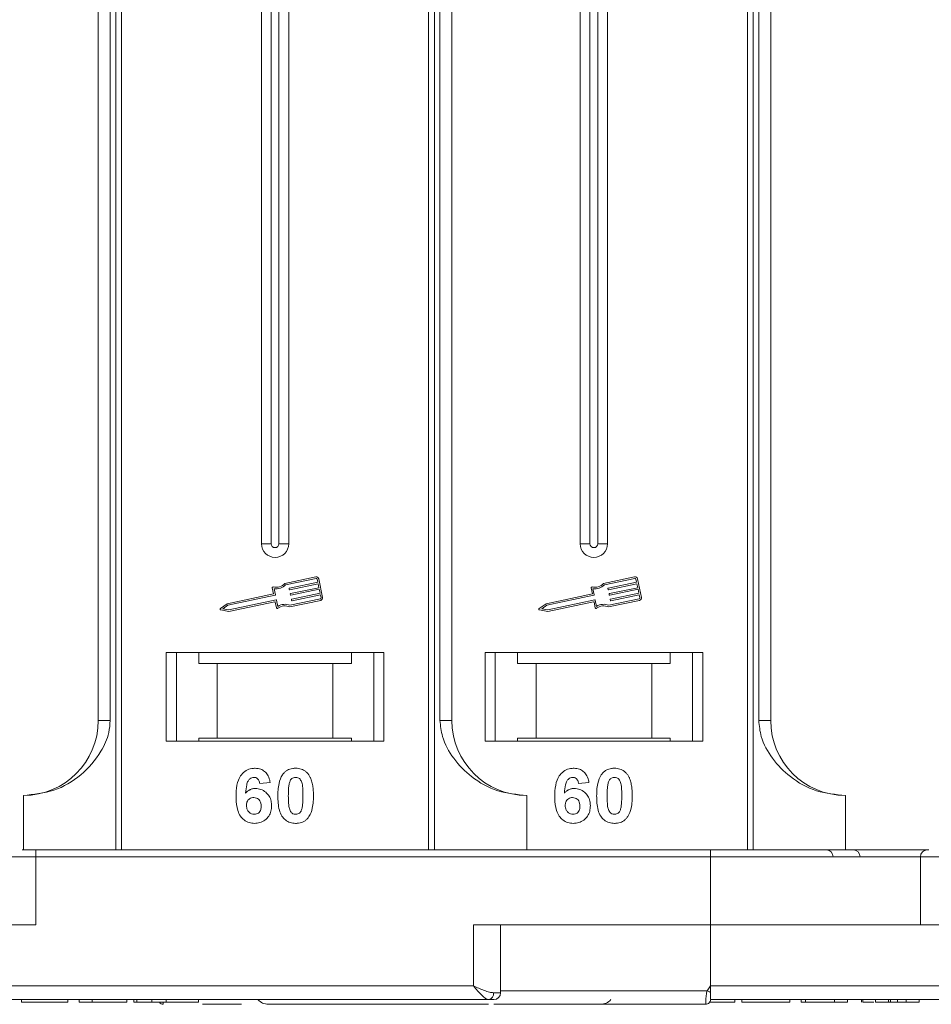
# Model space of a CAD drawing. Header units: millimetres. Extents: x 207 to 1682, y 260 to 1293.
# Tile 9 of 84: x 863 to 930, y 493 to 566. Entities that reach past the tile are written whole.
import ezdxf

# ---------------------------------------------------------------- set-up
doc = ezdxf.new("R2010")
doc.units = ezdxf.units.MM

msp = doc.modelspace()

# ---------------------------------------------------------------- linework, layer by layer
at = {"color": 7, "linetype": 'Continuous', "lineweight": 15}
for p, q in [((868.765, 567.316), (868.765, 514.316)), ((869.651, 514.316), (869.651, 567.316)), ((870.058, 567.316), (870.058, 504.816)), ((870.477, 504.816), (870.477, 567.316)), ((880.765, 567.316), (880.765, 527.316)), ((881.48, 567.316), (881.48, 527.316)), ((882.05, 527.316), (882.05, 567.316)), ((882.765, 527.316), (882.765, 567.316)), ((893.053, 567.316), (893.053, 504.816)), ((893.472, 504.816), (893.472, 567.316)), ((893.88, 567.316), (893.88, 514.316)), ((894.765, 514.316), (894.765, 567.316)), ((904.195, 567.316), (904.195, 527.316)), ((904.91, 567.316), (904.91, 527.316)), ((905.48, 527.316), (905.48, 567.316)), ((906.195, 527.316), (906.195, 567.316)), ((916.483, 567.316), (916.483, 504.816)), ((916.902, 504.816), (916.902, 567.316)), ((917.309, 567.316), (917.309, 514.316)), ((918.195, 514.316), (918.195, 567.316)), ((881.48, 527.316), (880.765, 527.316)), ((882.765, 527.316), (882.05, 527.316)), ((904.91, 527.316), (904.195, 527.316)), ((906.195, 527.316), (905.48, 527.316)), ((884.762, 524.882), (882.483, 524.401)), ((884.786, 524.767), (882.543, 524.294)), ((884.904, 524.492), (884.856, 524.722)), ((885.262, 523.367), (884.971, 524.746)), ((908.191, 524.882), (905.913, 524.401)), ((908.215, 524.767), (905.973, 524.294)), ((908.334, 524.492), (908.285, 524.722)), ((908.691, 523.367), (908.4, 524.746)), ((881.561, 524.07), (881.655, 523.626)), ((881.694, 524.008), (881.788, 523.564)), ((882.811, 523.96), (882.799, 524.017)), ((882.822, 524.052), (884.904, 524.492)), ((884.928, 524.377), (882.846, 523.937)), ((882.907, 523.65), (884.989, 524.09)), ((884.989, 524.09), (884.928, 524.377)), ((904.99, 524.07), (905.084, 523.626)), ((905.124, 524.008), (905.217, 523.564)), ((906.241, 523.96), (906.228, 524.017)), ((906.251, 524.052), (908.334, 524.492)), ((908.358, 524.377), (906.275, 523.937)), ((906.336, 523.65), (908.419, 524.09)), ((908.419, 524.09), (908.358, 524.377)), ((881.655, 523.626), (878.256, 522.908)), ((881.765, 523.529), (878.304, 522.798)), ((882.859, 522.8), (885.102, 523.274)), ((882.896, 523.558), (882.884, 523.615)), ((885.013, 523.975), (882.931, 523.535)), ((882.992, 523.248), (885.074, 523.688)), ((885.098, 523.573), (883.016, 523.133)), ((885.074, 523.688), (885.013, 523.975)), ((885.147, 523.343), (885.098, 523.573)), ((905.084, 523.626), (901.686, 522.908)), ((905.195, 523.529), (901.733, 522.798)), ((906.288, 522.8), (908.531, 523.274)), ((906.326, 523.558), (906.313, 523.615)), ((908.443, 523.975), (906.36, 523.535)), ((906.421, 523.248), (908.504, 523.688)), ((908.528, 523.573), (906.445, 523.133)), ((908.504, 523.688), (908.443, 523.975)), ((908.576, 523.343), (908.528, 523.573)), ((878.256, 522.908), (877.754, 522.557)), ((878.304, 522.798), (877.935, 522.54)), ((877.935, 522.54), (878.377, 522.453)), ((878.377, 522.453), (881.838, 523.184)), ((878.378, 522.333), (881.748, 523.045)), ((881.782, 523.022), (881.87, 522.607)), ((881.873, 523.162), (881.967, 522.717)), ((882.847, 522.677), (885.126, 523.159)), ((882.981, 523.156), (882.969, 523.213)), ((901.686, 522.908), (901.184, 522.557)), ((901.733, 522.798), (901.364, 522.54)), ((901.364, 522.54), (901.806, 522.453)), ((901.806, 522.453), (905.268, 523.184)), ((901.807, 522.333), (905.177, 523.045)), ((905.212, 523.022), (905.3, 522.607)), ((905.302, 523.162), (905.396, 522.717)), ((906.277, 522.677), (908.555, 523.159)), ((906.41, 523.156), (906.398, 523.213)), ((877.777, 522.451), (878.378, 522.333)), ((901.206, 522.451), (901.807, 522.333)), ((889.765, 519.316), (873.765, 519.316)), ((873.765, 519.316), (873.765, 512.816)), ((874.515, 512.816), (874.515, 519.316)), ((876.152, 519.316), (876.152, 518.516)), ((887.379, 518.516), (887.379, 519.316)), ((889.015, 519.316), (889.015, 512.816)), ((889.765, 512.816), (889.765, 519.316)), ((913.195, 519.316), (897.195, 519.316)), ((897.195, 519.316), (897.195, 512.816)), ((897.945, 512.816), (897.945, 519.316)), ((899.581, 519.316), (899.581, 518.516)), ((910.808, 518.516), (910.808, 519.316)), ((912.445, 519.316), (912.445, 512.816)), ((913.195, 512.816), (913.195, 519.316)), ((876.152, 518.516), (877.515, 518.516)), ((877.515, 518.516), (877.515, 513.016)), ((877.515, 518.516), (886.015, 518.516)), ((886.015, 513.016), (886.015, 518.516)), ((886.015, 518.516), (887.379, 518.516)), ((899.581, 518.516), (900.945, 518.516)), ((900.945, 518.516), (900.945, 513.016)), ((900.945, 518.516), (909.445, 518.516)), ((909.445, 513.016), (909.445, 518.516)), ((909.445, 518.516), (910.808, 518.516)), ((868.765, 514.316), (869.651, 514.316)), ((893.88, 514.316), (894.765, 514.316)), ((917.309, 514.316), (918.195, 514.316)), ((873.765, 512.816), (889.765, 512.816)), ((877.515, 513.016), (876.152, 513.016)), ((876.152, 512.816), (876.152, 513.016)), ((877.515, 513.016), (886.015, 513.016)), ((887.379, 513.016), (886.015, 513.016)), ((887.379, 513.016), (887.379, 512.816)), ((897.195, 512.816), (913.195, 512.816)), ((900.945, 513.016), (899.581, 513.016)), ((899.581, 512.816), (899.581, 513.016)), ((900.945, 513.016), (909.445, 513.016)), ((910.808, 513.016), (909.445, 513.016)), ((910.808, 513.016), (910.808, 512.816)), ((881.406, 509.772), (880.637, 509.687)), ((904.836, 509.772), (904.067, 509.687)), ((863.265, 504.816), (863.265, 508.816)), ((900.265, 508.816), (900.265, 504.816)), ((923.695, 508.816), (923.695, 504.816)), ((864.194, 504.316), (864.194, 504.816)), ((913.765, 504.816), (864.194, 504.816)), ((913.765, 504.316), (913.765, 504.816)), ((862.194, 504.316), (864.194, 504.316)), ((864.194, 499.316), (864.194, 504.316)), ((864.194, 504.316), (913.765, 504.316)), ((913.765, 504.316), (913.765, 499.316)), ((913.765, 504.316), (929.194, 504.316)), ((929.194, 504.316), (929.194, 499.316)), ((929.194, 504.316), (931.194, 504.316)), ((846.765, 499.316), (864.194, 499.316)), ((913.765, 499.316), (896.337, 499.316)), ((896.337, 499.316), (896.337, 494.816)), ((898.337, 494.316), (898.337, 499.316)), ((913.765, 494.816), (913.765, 499.316)), ((913.765, 499.316), (931.194, 499.316)), ((896.337, 494.816), (846.765, 494.816)), ((897.828, 494.316), (898.337, 494.316)), ((898.337, 494.466), (913.531, 494.466)), ((913.531, 494.466), (913.765, 494.816)), ((963.337, 494.816), (913.765, 494.816)), ((846.765, 493.816), (871.394, 493.816)), ((846.765, 493.816), (897.455, 493.816)), ((863.124, 493.816), (863.124, 493.616)), ((863.124, 493.616), (866.522, 493.616)), ((866.522, 493.816), (866.522, 493.616)), ((867.355, 493.816), (867.355, 493.616)), ((867.355, 493.616), (868.317, 493.616)), ((868.317, 493.816), (868.317, 493.616)), ((868.317, 493.616), (870.881, 493.616)), ((870.881, 493.816), (870.881, 493.616)), ((871.394, 493.816), (871.394, 493.616)), ((871.617, 493.816), (871.617, 493.616)), ((872.705, 493.816), (872.705, 493.616)), ((873.758, 493.816), (873.758, 493.616)), ((876.137, 493.816), (876.137, 493.616)), ((913.765, 493.818), (913.765, 493.816)), ((913.765, 493.816), (964.455, 493.816)), ((913.765, 493.816), (938.394, 493.816)), ((915.567, 493.816), (915.567, 493.616)), ((916.079, 493.616), (916.079, 493.816)), ((916.079, 493.616), (919.605, 493.616)), ((919.605, 493.816), (919.605, 493.616)), ((920.438, 493.816), (920.438, 493.616)), ((920.438, 493.616), (920.759, 493.616)), ((920.759, 493.816), (920.759, 493.616)), ((920.759, 493.616), (922.874, 493.616)), ((922.874, 493.616), (922.874, 493.816)), ((922.874, 493.616), (923.836, 493.616)), ((923.836, 493.816), (923.836, 493.616)), ((924.861, 493.816), (924.861, 493.616)), ((924.971, 493.816), (924.971, 493.616)), ((925.894, 493.816), (925.894, 493.616)), ((926.855, 493.616), (925.894, 493.616)), ((926.855, 493.816), (926.855, 493.616)), ((926.985, 493.816), (926.985, 493.616)), ((927.5, 493.816), (927.5, 493.616)), ((928.137, 493.816), (928.137, 493.616)), ((928.137, 493.616), (929.099, 493.616)), ((929.099, 493.816), (929.099, 493.616)), ((873.545, 493.466), (873.545, 493.466)), ((913.415, 493.466), (913.415, 493.466))]:
    msp.add_line(p, q, dxfattribs=at)
for centre, radius, start, end in [((881.765, 527.316), 1, 180, 0), ((881.765, 527.316), 0.285, 180, 0), ((905.195, 527.316), 1, 180, 0), ((905.195, 527.316), 0.285, 180, 0), ((884.798, 524.71), 0.176, 11.9297, 101.9297), ((884.798, 524.71), 0.0587, 11.9297, 101.9297), ((908.228, 524.71), 0.176, 11.9297, 101.9297), ((908.228, 524.71), 0.0587, 11.9297, 101.9297), ((881.618, 524.082), 0.0587, 76.41469, 191.9297), ((881.837, 524.988), 0.873, 256.41469, 317.74736), ((881.837, 524.988), 0.99, 261.69305, 315.48899), ((882.828, 524.024), 0.0294, 101.9297, 191.9297), ((905.048, 524.082), 0.0587, 76.41469, 191.9297), ((905.267, 524.988), 0.873, 256.41469, 317.74736), ((905.267, 524.988), 0.99, 261.69305, 315.48899), ((906.257, 524.024), 0.0294, 101.9297, 191.9297), ((881.759, 523.558), 0.0294, 281.9297, 11.9297), ((882.84, 523.966), 0.0294, 191.9297, 281.9297), ((882.913, 523.621), 0.0294, 101.9297, 191.9297), ((882.925, 523.564), 0.0294, 191.9297, 281.9297), ((885.089, 523.331), 0.0587, 281.9297, 11.9297), ((885.089, 523.331), 0.176, 281.9297, 11.9297), ((905.189, 523.558), 0.0294, 281.9297, 11.9297), ((906.269, 523.966), 0.0294, 191.9297, 281.9297), ((906.342, 523.621), 0.0294, 101.9297, 191.9297), ((906.354, 523.564), 0.0294, 191.9297, 281.9297), ((908.519, 523.331), 0.0587, 281.9297, 11.9297), ((908.519, 523.331), 0.176, 281.9297, 11.9297), ((877.788, 522.509), 0.0587, 124.95116, 258.90824), ((881.754, 523.016), 0.0294, 11.9297, 101.9297), ((881.844, 523.156), 0.0294, 11.9297, 101.9297), ((881.928, 522.619), 0.0587, 191.9297, 307.44471), ((882.494, 521.879), 0.873, 66.11204, 127.44471), ((882.494, 521.879), 0.99, 68.37041, 122.16635), ((882.998, 523.219), 0.0294, 101.9297, 191.9297), ((883.01, 523.162), 0.0294, 191.9297, 281.9297), ((901.217, 522.509), 0.0587, 124.95116, 258.90824), ((905.183, 523.016), 0.0294, 11.9297, 101.9297), ((905.274, 523.156), 0.0294, 11.9297, 101.9297), ((905.357, 522.619), 0.0587, 191.9297, 307.44471), ((905.923, 521.879), 0.873, 66.11204, 127.44471), ((905.923, 521.879), 0.99, 68.37041, 122.16635), ((906.427, 523.219), 0.0294, 101.9297, 191.9297), ((906.439, 523.162), 0.0294, 191.9297, 281.9297), ((863.265, 514.316), 5.5, 270, 0), ((900.265, 514.316), 5.5, 180, 270), ((923.695, 514.316), 5.5, 180, 270), ((922.283, 504.316), 0.5, 0, 90), ((924.266, 504.316), 0.5, 0, 90), ((929.694, 504.316), 0.5, 90, 180), ((897.38, 494.26), 0.451, 279.5202, 7.08135), ((897.837, 494.316), 0.5, 270, 0), ((949.309, 561.393), 75.89, 241.87179, 242.07191), ((873.545, 493.816), 0.35, 215.64347, 270.00182), ((881.265, 494.466), 1, 221.2946, 270), ((905.695, 494.466), 1, 270, 319.04573), ((913.415, 493.816), 0.35, 269.99809, 359.99965)]:
    msp.add_arc(centre, radius, start, end, dxfattribs=at)
for points, knots in [([(863.265, 508.816), (864.025, 508.892), (865.545, 509.045), (867.567, 510.235), (868.899, 511.785), (869.56, 513.229), (869.626, 514.021), (869.651, 514.316)], [0, 0, 0, 0, 0.249096, 0.498243, 0.745205, 0.90541, 1, 1, 1, 1]), ([(893.88, 514.316), (893.923, 513.925), (894.035, 512.926), (894.858, 511.472), (896.228, 510.059), (898.094, 509.022), (899.544, 508.884), (900.265, 508.816)], [0, 0, 0, 0, 0.125713, 0.321276, 0.524466, 0.763484, 1, 1, 1, 1]), ([(917.309, 514.316), (917.353, 513.925), (917.464, 512.926), (918.288, 511.472), (919.658, 510.059), (921.523, 509.022), (922.973, 508.884), (923.695, 508.816)], [0, 0, 0, 0, 0.125713, 0.321276, 0.524466, 0.763484, 1, 1, 1, 1]), ([(878.894, 508.762), (878.896, 508.895), (878.905, 509.297), (878.996, 509.852), (879.274, 510.361), (879.621, 510.663), (879.991, 510.801), (880.224, 510.812), (880.309, 510.816)], [0, 0, 0, 0, 0.142337, 0.429127, 0.589943, 0.751205, 0.909895, 1, 1, 1, 1]), ([(880.309, 510.816), (880.445, 510.805), (880.691, 510.786), (881.003, 510.602), (881.244, 510.325), (881.36, 510.028), (881.396, 509.829), (881.406, 509.772)], [0, 0, 0, 0, 0.242691, 0.439002, 0.635006, 0.895059, 1, 1, 1, 1]), ([(881.97, 508.796), (881.973, 508.93), (881.978, 509.233), (882.05, 509.76), (882.191, 510.181), (882.349, 510.387), (882.366, 510.409)], [0, 0, 0, 0, 0.237381, 0.538918, 0.949082, 1, 1, 1, 1]), ([(882.366, 510.409), (882.411, 510.46), (882.501, 510.561), (882.67, 510.677), (882.858, 510.76), (883.028, 510.798), (883.169, 510.813), (883.242, 510.815), (883.278, 510.816)], [0, 0, 0, 0, 0.193776, 0.3936, 0.587864, 0.788908, 0.894169, 1, 1, 1, 1]), ([(883.278, 510.816), (883.345, 510.813), (883.48, 510.809), (883.678, 510.765), (883.868, 510.687), (884.013, 510.588), (884.12, 510.49), (884.169, 510.433), (884.193, 510.405)], [0, 0, 0, 0, 0.192627, 0.388684, 0.582013, 0.783201, 0.891038, 1, 1, 1, 1]), ([(884.193, 510.405), (884.233, 510.35), (884.312, 510.241), (884.417, 510.009), (884.507, 509.713), (884.557, 509.382), (884.582, 509.073), (884.585, 508.883), (884.586, 508.788)], [0, 0, 0, 0, 0.118432, 0.239329, 0.449434, 0.664178, 0.83182, 1, 1, 1, 1]), ([(902.323, 508.762), (902.326, 508.895), (902.335, 509.297), (902.425, 509.852), (902.703, 510.361), (903.05, 510.663), (903.42, 510.801), (903.654, 510.812), (903.738, 510.816)], [0, 0, 0, 0, 0.142337, 0.429127, 0.589943, 0.751205, 0.909895, 1, 1, 1, 1]), ([(903.738, 510.816), (903.874, 510.805), (904.12, 510.786), (904.433, 510.602), (904.674, 510.325), (904.789, 510.028), (904.825, 509.829), (904.836, 509.772)], [0, 0, 0, 0, 0.242691, 0.439002, 0.635006, 0.895059, 1, 1, 1, 1]), ([(905.4, 508.796), (905.402, 508.93), (905.407, 509.233), (905.48, 509.76), (905.621, 510.181), (905.778, 510.387), (905.796, 510.409)], [0, 0, 0, 0, 0.237381, 0.538918, 0.949082, 1, 1, 1, 1]), ([(905.796, 510.409), (905.84, 510.46), (905.93, 510.561), (906.099, 510.677), (906.288, 510.76), (906.457, 510.798), (906.598, 510.813), (906.671, 510.815), (906.708, 510.816)], [0, 0, 0, 0, 0.193776, 0.3936, 0.587864, 0.788908, 0.894169, 1, 1, 1, 1]), ([(906.708, 510.816), (906.774, 510.813), (906.909, 510.809), (907.107, 510.765), (907.298, 510.687), (907.442, 510.588), (907.549, 510.49), (907.598, 510.433), (907.623, 510.405)], [0, 0, 0, 0, 0.192627, 0.388684, 0.582013, 0.783201, 0.891038, 1, 1, 1, 1]), ([(907.623, 510.405), (907.662, 510.35), (907.741, 510.241), (907.847, 510.009), (907.936, 509.713), (907.987, 509.382), (908.012, 509.073), (908.014, 508.883), (908.015, 508.788)], [0, 0, 0, 0, 0.118432, 0.239329, 0.449434, 0.664178, 0.83182, 1, 1, 1, 1]), ([(880.21, 510.149), (880.156, 510.144), (880.048, 510.133), (879.895, 510.033), (879.754, 509.86), (879.645, 509.498), (879.621, 509.198), (879.604, 508.993)], [0, 0, 0, 0, 0.112049, 0.22438, 0.370115, 0.570276, 1, 1, 1, 1]), ([(880.637, 509.687), (880.625, 509.765), (880.605, 509.887), (880.515, 510.031), (880.409, 510.112), (880.301, 510.145), (880.235, 510.148), (880.21, 510.149)], [0, 0, 0, 0, 0.33384, 0.5245467, 0.7163724, 0.8918244, 1, 1, 1, 1]), ([(882.74, 508.788), (882.74, 508.855), (882.741, 508.988), (882.747, 509.169), (882.757, 509.331), (882.771, 509.473), (882.79, 509.616), (882.813, 509.71), (882.825, 509.756)], [0, 0, 0, 0, 0.20527, 0.410616, 0.557148, 0.703844, 0.851475, 1, 1, 1, 1]), ([(882.825, 509.756), (882.849, 509.825), (882.887, 509.938), (882.995, 510.063), (883.119, 510.13), (883.218, 510.146), (883.272, 510.149), (883.278, 510.149)], [0, 0, 0, 0, 0.334804, 0.542561, 0.750382, 0.970721, 1, 1, 1, 1]), ([(883.278, 510.149), (883.335, 510.143), (883.437, 510.133), (883.565, 510.058), (883.676, 509.918), (883.775, 509.647), (883.812, 509.25), (883.815, 508.943), (883.817, 508.788)], [0, 0, 0, 0, 0.105646, 0.186221, 0.267042, 0.431541, 0.712708, 1, 1, 1, 1]), ([(903.64, 510.149), (903.585, 510.144), (903.477, 510.133), (903.325, 510.033), (903.183, 509.86), (903.075, 509.498), (903.05, 509.198), (903.034, 508.993)], [0, 0, 0, 0, 0.112049, 0.22438, 0.370115, 0.570276, 1, 1, 1, 1]), ([(904.067, 509.687), (904.054, 509.765), (904.035, 509.887), (903.944, 510.031), (903.839, 510.112), (903.731, 510.145), (903.665, 510.148), (903.64, 510.149)], [0, 0, 0, 0, 0.33384, 0.5245467, 0.7163724, 0.8918244, 1, 1, 1, 1]), ([(906.169, 508.788), (906.17, 508.855), (906.171, 508.988), (906.176, 509.169), (906.186, 509.331), (906.201, 509.473), (906.219, 509.616), (906.243, 509.71), (906.255, 509.756)], [0, 0, 0, 0, 0.20527, 0.410616, 0.557148, 0.703844, 0.851475, 1, 1, 1, 1]), ([(906.255, 509.756), (906.278, 509.825), (906.317, 509.938), (906.425, 510.063), (906.548, 510.13), (906.647, 510.146), (906.701, 510.149), (906.708, 510.149)], [0, 0, 0, 0, 0.334804, 0.542561, 0.750382, 0.970721, 1, 1, 1, 1]), ([(906.708, 510.149), (906.765, 510.143), (906.866, 510.133), (906.995, 510.058), (907.105, 509.918), (907.205, 509.647), (907.241, 509.25), (907.244, 508.943), (907.246, 508.788)], [0, 0, 0, 0, 0.105646, 0.186221, 0.267042, 0.431541, 0.712708, 1, 1, 1, 1]), ([(879.604, 508.993), (879.651, 509.042), (879.745, 509.14), (879.89, 509.231), (880.018, 509.281), (880.117, 509.309), (880.221, 509.325), (880.291, 509.327), (880.327, 509.328)], [0, 0, 0, 0, 0.243654, 0.49576, 0.617892, 0.741503, 0.870025, 1, 1, 1, 1]), ([(880.327, 509.328), (880.463, 509.316), (880.735, 509.291), (881.083, 509.075), (881.349, 508.774), (881.49, 508.421), (881.503, 508.177), (881.509, 508.069)], [0, 0, 0, 0, 0.210216, 0.421975, 0.620016, 0.831037, 1, 1, 1, 1]), ([(883.278, 506.764), (883.143, 506.775), (882.871, 506.795), (882.517, 506.993), (882.229, 507.307), (881.996, 507.918), (881.981, 508.438), (881.97, 508.796)], [0, 0, 0, 0, 0.1475277, 0.2965695, 0.43214, 0.6087374, 1, 1, 1, 1]), ([(883.278, 507.431), (883.21, 507.439), (883.1, 507.452), (882.971, 507.538), (882.868, 507.689), (882.775, 507.961), (882.746, 508.351), (882.742, 508.642), (882.74, 508.788)], [0, 0, 0, 0, 0.125351, 0.202197, 0.279182, 0.459742, 0.727968, 1, 1, 1, 1]), ([(883.817, 508.788), (883.816, 508.722), (883.815, 508.588), (883.809, 508.408), (883.799, 508.247), (883.785, 508.105), (883.767, 507.963), (883.743, 507.87), (883.731, 507.824)], [0, 0, 0, 0, 0.205942, 0.411959, 0.558149, 0.704502, 0.851801, 1, 1, 1, 1]), ([(884.586, 508.788), (884.584, 508.655), (884.578, 508.352), (884.508, 507.831), (884.37, 507.409), (884.213, 507.201), (884.19, 507.171)], [0, 0, 0, 0, 0.236629, 0.537361, 0.932986, 1, 1, 1, 1]), ([(903.034, 508.993), (903.08, 509.042), (903.175, 509.14), (903.32, 509.231), (903.447, 509.281), (903.546, 509.309), (903.65, 509.325), (903.721, 509.327), (903.756, 509.328)], [0, 0, 0, 0, 0.243654, 0.49576, 0.617892, 0.741503, 0.870025, 1, 1, 1, 1]), ([(903.756, 509.328), (903.892, 509.316), (904.164, 509.291), (904.513, 509.075), (904.779, 508.774), (904.92, 508.421), (904.933, 508.177), (904.938, 508.069)], [0, 0, 0, 0, 0.210216, 0.421975, 0.620016, 0.831037, 1, 1, 1, 1]), ([(906.708, 506.764), (906.572, 506.775), (906.301, 506.795), (905.947, 506.993), (905.658, 507.307), (905.425, 507.918), (905.41, 508.438), (905.4, 508.796)], [0, 0, 0, 0, 0.1475277, 0.2965695, 0.43214, 0.6087374, 1, 1, 1, 1]), ([(906.708, 507.431), (906.639, 507.439), (906.53, 507.452), (906.4, 507.538), (906.298, 507.689), (906.205, 507.961), (906.175, 508.351), (906.171, 508.642), (906.169, 508.788)], [0, 0, 0, 0, 0.125351, 0.202197, 0.279182, 0.459742, 0.727968, 1, 1, 1, 1]), ([(907.246, 508.788), (907.246, 508.722), (907.245, 508.588), (907.239, 508.408), (907.229, 508.247), (907.215, 508.105), (907.196, 507.963), (907.172, 507.87), (907.16, 507.824)], [0, 0, 0, 0, 0.205942, 0.411959, 0.558149, 0.704502, 0.851801, 1, 1, 1, 1]), ([(908.015, 508.788), (908.013, 508.655), (908.008, 508.352), (907.937, 507.831), (907.8, 507.409), (907.642, 507.201), (907.619, 507.171)], [0, 0, 0, 0, 0.236629, 0.537361, 0.932986, 1, 1, 1, 1]), ([(880.251, 506.764), (880.116, 506.775), (879.844, 506.796), (879.484, 506.997), (879.192, 507.302), (878.952, 507.838), (878.898, 508.349), (878.894, 508.704), (878.894, 508.762)], [0, 0, 0, 0, 0.148269, 0.297647, 0.442421, 0.607851, 0.935658, 1, 1, 1, 1]), ([(879.663, 508.086), (879.668, 508.169), (879.676, 508.305), (879.767, 508.475), (879.889, 508.583), (880.038, 508.652), (880.145, 508.659), (880.197, 508.662)], [0, 0, 0, 0, 0.2767209, 0.4568705, 0.6370074, 0.8240683, 1, 1, 1, 1]), ([(880.236, 507.431), (880.168, 507.438), (880.031, 507.453), (879.856, 507.569), (879.729, 507.727), (879.671, 507.909), (879.665, 508.029), (879.663, 508.086)], [0, 0, 0, 0, 0.207905, 0.419981, 0.630626, 0.821735, 1, 1, 1, 1]), ([(880.197, 508.662), (880.265, 508.656), (880.39, 508.646), (880.55, 508.552), (880.669, 508.417), (880.731, 508.233), (880.737, 508.1), (880.74, 508.03)], [0, 0, 0, 0, 0.213757, 0.394944, 0.576585, 0.777311, 1, 1, 1, 1]), ([(881.509, 508.069), (881.501, 507.934), (881.485, 507.664), (881.32, 507.283), (881.034, 506.984), (880.661, 506.793), (880.388, 506.774), (880.251, 506.764)], [0, 0, 0, 0, 0.1978309, 0.3972998, 0.5989102, 0.7987412, 1, 1, 1, 1]), ([(903.68, 506.764), (903.545, 506.775), (903.274, 506.796), (902.914, 506.997), (902.622, 507.302), (902.382, 507.838), (902.327, 508.349), (902.324, 508.704), (902.323, 508.762)], [0, 0, 0, 0, 0.148269, 0.297647, 0.442421, 0.607851, 0.935658, 1, 1, 1, 1]), ([(903.092, 508.086), (903.097, 508.169), (903.105, 508.305), (903.196, 508.475), (903.319, 508.583), (903.467, 508.652), (903.575, 508.659), (903.627, 508.662)], [0, 0, 0, 0, 0.2767209, 0.4568705, 0.6370074, 0.8240683, 1, 1, 1, 1]), ([(903.665, 507.431), (903.597, 507.438), (903.461, 507.453), (903.285, 507.569), (903.159, 507.727), (903.101, 507.909), (903.095, 508.029), (903.092, 508.086)], [0, 0, 0, 0, 0.207905, 0.419981, 0.630626, 0.821735, 1, 1, 1, 1]), ([(903.627, 508.662), (903.694, 508.656), (903.82, 508.646), (903.98, 508.552), (904.099, 508.417), (904.161, 508.233), (904.166, 508.1), (904.169, 508.03)], [0, 0, 0, 0, 0.213757, 0.394944, 0.576585, 0.777311, 1, 1, 1, 1]), ([(904.938, 508.069), (904.931, 507.934), (904.915, 507.664), (904.749, 507.283), (904.464, 506.984), (904.09, 506.793), (903.817, 506.774), (903.68, 506.764)], [0, 0, 0, 0, 0.1978309, 0.3972998, 0.5989102, 0.7987412, 1, 1, 1, 1]), ([(880.74, 508.03), (880.736, 507.944), (880.729, 507.806), (880.656, 507.627), (880.546, 507.518), (880.402, 507.444), (880.295, 507.436), (880.236, 507.431)], [0, 0, 0, 0, 0.2886974, 0.4635526, 0.6399417, 0.8018084, 1, 1, 1, 1]), ([(883.731, 507.824), (883.707, 507.755), (883.669, 507.643), (883.562, 507.518), (883.44, 507.451), (883.341, 507.433), (883.287, 507.431), (883.278, 507.431)], [0, 0, 0, 0, 0.3336776, 0.5404125, 0.7472639, 0.9612091, 1, 1, 1, 1]), ([(904.169, 508.03), (904.165, 507.944), (904.159, 507.806), (904.085, 507.627), (903.975, 507.518), (903.831, 507.444), (903.724, 507.436), (903.665, 507.431)], [0, 0, 0, 0, 0.2886974, 0.4635526, 0.6399417, 0.8018084, 1, 1, 1, 1]), ([(907.16, 507.824), (907.137, 507.755), (907.099, 507.643), (906.991, 507.518), (906.87, 507.451), (906.771, 507.433), (906.716, 507.431), (906.708, 507.431)], [0, 0, 0, 0, 0.3336776, 0.5404125, 0.7472639, 0.9612091, 1, 1, 1, 1]), ([(884.19, 507.171), (884.146, 507.12), (884.055, 507.019), (883.887, 506.903), (883.698, 506.82), (883.529, 506.782), (883.387, 506.767), (883.315, 506.765), (883.278, 506.764)], [0, 0, 0, 0, 0.193769, 0.393564, 0.587886, 0.789131, 0.894283, 1, 1, 1, 1]), ([(907.619, 507.171), (907.575, 507.12), (907.485, 507.019), (907.316, 506.903), (907.127, 506.82), (906.958, 506.782), (906.817, 506.767), (906.744, 506.765), (906.708, 506.764)], [0, 0, 0, 0, 0.193769, 0.393564, 0.587886, 0.789131, 0.894283, 1, 1, 1, 1]), ([(864.194, 504.816), (864.035, 504.816), (863.709, 504.816), (863.349, 504.816), (863.206, 504.816), (863.173, 504.816)], [0, 0, 0, 0, 0.421218, 0.866389, 1, 1, 1, 1]), ([(929.823, 504.816), (929.532, 504.816), (928.287, 504.816), (925.641, 504.816), (921.918, 504.816), (917.831, 504.816), (915.107, 504.816), (913.765, 504.816)], [0, 0, 0, 0, 0.060519, 0.259148, 0.513188, 0.76031, 1, 1, 1, 1]), ([(897.455, 493.816), (897.387, 493.832), (897.243, 493.868), (896.964, 494.118), (896.654, 494.448), (896.443, 494.693), (896.337, 494.816)], [0, 0, 0, 0, 0.23435, 0.498195, 0.748869, 1, 1, 1, 1]), ([(896.337, 494.816), (896.607, 494.699), (897.025, 494.519), (897.523, 494.347), (897.733, 494.325), (897.828, 494.316)], [0, 0, 0, 0, 0.498413, 0.772928, 1, 1, 1, 1]), ([(913.415, 493.466), (913.415, 493.473), (913.414, 493.486), (913.415, 493.589), (913.417, 493.735), (913.429, 493.919), (913.448, 494.101), (913.478, 494.288), (913.515, 494.41), (913.531, 494.466)], [0, 0, 0, 0, 0.172016, 0.312756, 0.499599, 0.630391, 0.758026, 0.889228, 1, 1, 1, 1]), ([(913.765, 494.341), (913.765, 494.249), (913.765, 494.064), (913.765, 493.902), (913.765, 493.872), (913.765, 493.863)], [0, 0, 0, 0, 0.412979, 0.825987, 1, 1, 1, 1]), ([(871.394, 493.616), (871.394, 493.616), (871.395, 493.616), (871.41, 493.616), (871.434, 493.616), (871.476, 493.616), (871.532, 493.616), (871.589, 493.616), (871.617, 493.616)], [0, 0, 0, 0, 0.1539502, 0.3081809, 0.478699, 0.6499612, 0.8242026, 1, 1, 1, 1]), ([(871.617, 493.616), (871.677, 493.616), (871.797, 493.616), (872.114, 493.616), (872.434, 493.616), (872.676, 493.616), (872.705, 493.616)], [0, 0, 0, 0, 0.250896, 0.502166, 0.940512, 1, 1, 1, 1]), ([(872.705, 493.616), (872.767, 493.616), (872.891, 493.616), (873.075, 493.616), (873.251, 493.616), (873.418, 493.616), (873.588, 493.616), (873.701, 493.616), (873.758, 493.616)], [0, 0, 0, 0, 0.185429, 0.37219, 0.527708, 0.683877, 0.841678, 1, 1, 1, 1]), ([(873.545, 493.586), (873.545, 493.555), (873.546, 493.484), (873.545, 493.472), (873.545, 493.466)], [0, 0, 0, 0, 0.449984, 1, 1, 1, 1]), ([(873.758, 493.616), (873.892, 493.616), (874.296, 493.616), (874.95, 493.616), (875.568, 493.616), (875.996, 493.616), (876.127, 493.616), (876.135, 493.616), (876.137, 493.616)], [0, 0, 0, 0, 0.101398, 0.306996, 0.506144, 0.685262, 0.924557, 1, 1, 1, 1]), ([(913.695, 493.616), (913.924, 493.616), (914.418, 493.616), (915.006, 493.616), (915.432, 493.616), (915.557, 493.616), (915.565, 493.616), (915.567, 493.616)], [0, 0, 0, 0, 0.205315, 0.440495, 0.645988, 0.922246, 1, 1, 1, 1]), ([(924.971, 493.616), (925.025, 493.616), (925.133, 493.616), (925.415, 493.616), (925.653, 493.616), (925.768, 493.616)], [0, 0, 0, 0, 0.340796, 0.682573, 1, 1, 1, 1]), ([(926.985, 493.616), (926.966, 493.616), (926.928, 493.616), (926.9, 493.616), (926.881, 493.616), (926.869, 493.616), (926.86, 493.616), (926.857, 493.616), (926.855, 493.616)], [0, 0, 0, 0, 0.193806, 0.393127, 0.544069, 0.695412, 0.847613, 1, 1, 1, 1]), ([(927.5, 493.616), (927.459, 493.616), (927.375, 493.616), (927.264, 493.616), (927.171, 493.616), (927.098, 493.616), (927.035, 493.616), (927.002, 493.616), (926.985, 493.616)], [0, 0, 0, 0, 0.202387, 0.410907, 0.557829, 0.709472, 0.853224, 1, 1, 1, 1]), ([(927.36, 493.616), (927.374, 493.616), (927.475, 493.616), (927.545, 493.616), (927.605, 493.616)], [0, 0, 0, 0, 0.13346, 1, 1, 1, 1]), ([(928.137, 493.616), (928.134, 493.616), (928.129, 493.616), (928.08, 493.616), (927.99, 493.616), (927.872, 493.616), (927.705, 493.616), (927.578, 493.616), (927.5, 493.616)], [0, 0, 0, 0, 0.292027, 0.504854, 0.613905, 0.723685, 0.829816, 1, 1, 1, 1]), ([(876.44, 493.466), (876.785, 493.466), (877.753, 493.466), (878.697, 493.466), (879.304, 493.466)], [0, 0, 0, 0, 0.3567195, 1, 1, 1, 1]), ([(881.265, 493.466), (881.311, 493.466), (881.405, 493.466), (882.176, 493.466), (883.342, 493.466), (884.813, 493.466), (886.461, 493.466), (888.4, 493.466), (891.363, 493.466), (894.417, 493.466), (896.896, 493.466), (897.455, 493.466)], [0, 0, 0, 0, 0.116114, 0.23577, 0.358733, 0.454818, 0.550887, 0.648986, 0.747068, 0.942991, 1, 1, 1, 1]), ([(897.837, 493.466), (898.088, 493.466), (899.268, 493.466), (901.815, 493.466), (905.445, 493.466), (909.438, 493.466), (912.103, 493.466), (913.415, 493.466)], [0, 0, 0, 0, 0.054031, 0.253851, 0.509638, 0.75851, 1, 1, 1, 1])]:
    msp.add_open_spline(points, degree=3, knots=knots, dxfattribs=at)
for points in [[(913.765, 494.816), (913.765, 494.733), (913.765, 494.567), (913.765, 494.416), (913.765, 494.341)], [(897.837, 493.816), (897.819, 493.816), (897.784, 493.816), (897.565, 493.816), (897.455, 493.816)]]:
    msp.add_open_spline(points, degree=3, dxfattribs=at)

doc.saveas('drawing.dxf')
